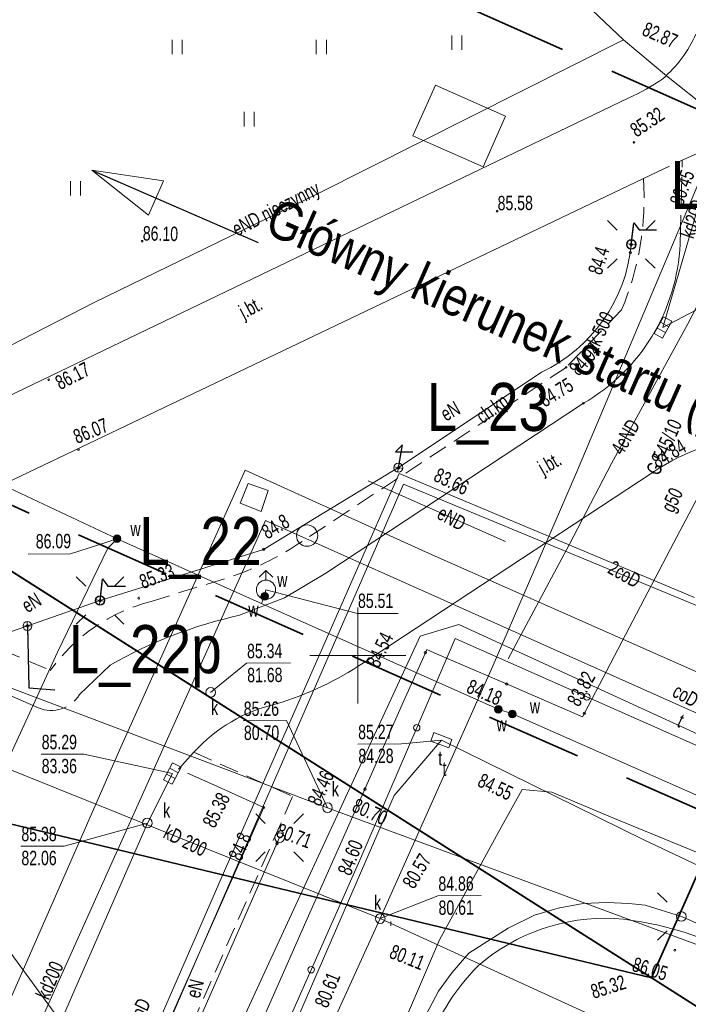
# Model space of a CAD drawing. Header units: metres. Extents: x -1013 to 1491576, y -5789570 to 1032.
# Tile 44 of 62: x 30 to 65, y -53 to -2. Entities that reach past the tile are written whole.
import ezdxf
from ezdxf.xclip import XClip

# ---------------------------------------------------------------- set-up
doc = ezdxf.new("R2010")
doc.units = ezdxf.units.M
doc.header["$MEASUREMENT"] = 0
doc.header["$XCLIPFRAME"] = 0
for name, pattern in [('2_KTCR02', [1.5, 1, -0.5]), ('2_KTJZ01', [2, 1.5, -0.5]), ('Przerywana długa', [7.8, 5, -2.8])]:
    doc.linetypes.add(name, pattern=pattern)
doc.layers.add('700-L Mapa 1_1000 dwg', color=7, linetype='Continuous')
doc.layers.add('724-L Tabliczki_ znaki', color=7, linetype='Continuous')
for name, color, linetype, lineweight in [('703-L Płaszczyzny podejścia 2D3', 152, 'Continuous', 30), ('703-L Płaszczyzny podejścia 2D38', 171, 'Continuous', 35), ('704-L Płaszczyzny podejścia 3D38', 171, 'Continuous', 35), ('708-L Opisy_ numeracja obiektów85', 1, 'Continuous', 25), ('715-L Wymiary opisy dla 1_100085', 1, 'Continuous', 25), ('722-L Obiekty_Latarnie_ słupy_ anteny1', 7, 'Continuous', 13), ('ex_02_DXF_MZ_5_Dzialki7', 9, 'Continuous', 18), ('ex_02_DXF_MZ_5_K1_BDOT_T_117', 9, 'Continuous', 18), ('ex_02_DXF_MZ_5_KTCR_E_T_17', 9, 'Continuous', 18), ('ex_02_DXF_MZ_5_KTCR_L_17', 9, 'Continuous', 18), ('ex_02_DXF_MZ_5_KTJZ_E_T_07', 9, 'Continuous', 18), ('ex_02_DXF_MZ_5_KTJZ_L_07', 9, 'Continuous', 18), ('ex_02_DXF_MZ_5_KTKR_D_L_07', 9, 'Continuous', 18), ('ex_02_DXF_MZ_5_KTKR_L_07', 9, 'Continuous', 18), ('ex_02_DXF_MZ_5_KTOK_L_47', 9, 'Continuous', 18), ('ex_02_DXF_MZ_5_Podzial_sekcyjny_krzyze7', 9, 'Continuous', 18), ('ex_02_DXF_MZ_5_RTPW_T_17', 9, 'Continuous', 18), ('ex_02_DXF_MZ_5_SUOG_L_052', 9, 'Continuous', 18), ('ex_02_DXF_MZ_5_SUPC_D_L_1200', 9, 'Continuous', 18), ('ex_02_DXF_MZ_5_SUPC_E_T_1200', 9, 'Continuous', 18), ('ex_02_DXF_MZ_5_SUPE_D_L_31', 9, 'Continuous', 18), ('ex_02_DXF_MZ_5_SUPE_E_T_31', 9, 'Continuous', 18), ('ex_02_DXF_MZ_5_SUPE_L_31', 9, 'Continuous', 18), ('ex_02_DXF_MZ_5_SUPG_E_T_27', 9, 'Continuous', 18), ('ex_02_DXF_MZ_5_SUPG_L_252', 9, 'Continuous', 18), ('ex_02_DXF_MZ_5_SUPK_D_L_434', 9, 'Continuous', 18), ('ex_02_DXF_MZ_5_SUPK_E_T_034', 9, 'Continuous', 18), ('ex_02_DXF_MZ_5_SUPK_E_T_434', 9, 'Continuous', 18), ('ex_02_DXF_MZ_5_SUPK_L_034', 9, 'Continuous', 18), ('ex_02_DXF_MZ_5_SUPP_E_T_352', 9, 'Continuous', 18), ('ex_02_DXF_MZ_5_SUPT_D_L_030', 9, 'Continuous', 18), ('ex_02_DXF_MZ_5_SUPT_E_T_030', 9, 'Continuous', 18), ('ex_02_DXF_MZ_5_SUPT_L_030', 9, 'Continuous', 18), ('ex_02_DXF_MZ_5_SUPW_D_L_05', 9, 'Continuous', 18), ('ex_02_DXF_MZ_5_SUPW_L_05', 9, 'Continuous', 18), ('ex_02_DXF_MZ_5_SUSM_D_T_07', 9, 'Continuous', 18), ('ex_02_DXF_MZ_5_SUSM_D_T_37', 9, 'Continuous', 18), ('ex_02_DXF_MZ_5_SUSM_T_07', 9, 'Continuous', 18), ('ex_02_DXF_MZ_5_SUSM_T_37', 9, 'Continuous', 18), ('ex_02_DXF_MZ_5_SUTC_T_0200', 9, 'Continuous', 18), ('ex_02_DXF_MZ_5_SUTE_T_01', 9, 'Continuous', 18), ('ex_02_DXF_MZ_5_SUTG_T_052', 9, 'Continuous', 18), ('ex_02_DXF_MZ_5_SUTK_T_034', 9, 'Continuous', 18), ('ex_02_DXF_MZ_5_SUTT_T_030', 9, 'Continuous', 18), ('ex_02_DXF_MZ_5_SUTW_T_05', 9, 'Continuous', 18), ('ex_02_DXF_MZ_5_SUUC_D_L_47', 9, 'Continuous', 18), ('ex_02_DXF_MZ_5_SUUK_D_T_234', 9, 'Continuous', 18), ('ex_02_DXF_MZ_5_SUUK_E_T_934', 9, 'Continuous', 18), ('ex_02_DXF_MZ_5_SUUK_T_07', 9, 'Continuous', 18), ('ex_02_DXF_MZ_5_SUUK_T_234', 9, 'Continuous', 18), ('ex_02_DXF_MZ_5_SUUT_D_T_130', 9, 'Continuous', 18), ('ex_02_DXF_MZ_5_SUUT_E_T_930', 9, 'Continuous', 18), ('ex_02_DXF_MZ_5_SUUW_D_T_77', 9, 'Continuous', 18), ('ex_02_DXF_MZ_5_SUUW_E_T_117', 9, 'Continuous', 18), ('ex_02_DXF_MZ_5_SUUW_E_T_57', 9, 'Continuous', 18), ('ex_02_DXF_MZ_5_SUUW_T_07', 9, 'Continuous', 18), ('ex_02_DXF_MZ_5_SUUW_T_77', 9, 'Continuous', 18)]:
    doc.layers.add(name, color=color, linetype=linetype, lineweight=lineweight)
doc.styles.add('STYL_AUTOMATYCZNY_1', font='arial.ttf', dxfattribs={"width": 0.7})
doc.styles.add('STYL_AUTOMATYCZNY_3', font='ARIALN.TTF')
doc.dimstyles.new('STYL_AUTOMATYCZNY__1', dxfattribs={"dimtxt": 0.18, "dimasz": 0.912, "dimexe": 0.18, "dimexo": 0.0625, "dimgap": 0, "dimtad": 0, "dimtih": 1, "dimtoh": 1, "dimdec": 4, "dimzin": 0, "dimdsep": 46, "dimcen": 0.09, "dimadec": 0, "dimazin": 0, "dimtfac": 1, "dimtdec": 4, "dimtmove": 0, "dimatfit": 3, "dimldrblk": 'ARROWHEAD_7', "dimfxl": 1, "dimtolj": 1, "dimtzin": 0, "dimarcsym": 0})
doc.dimstyles.new('STYL_AUTOMATYCZNY__2', dxfattribs={"dimtxt": 0.18, "dimasz": 3.648, "dimexe": 0.18, "dimexo": 0.0625, "dimgap": 0, "dimtad": 0, "dimtih": 1, "dimtoh": 1, "dimdec": 4, "dimzin": 0, "dimdsep": 46, "dimcen": 0.09, "dimadec": 0, "dimazin": 0, "dimtfac": 1, "dimtdec": 4, "dimtmove": 0, "dimatfit": 3, "dimldrblk": 'ARROWHEAD_4', "dimfxl": 1, "dimtolj": 1, "dimtzin": 0, "dimarcsym": 0})
picture_1 = doc.add_image_def('image1.png', size_in_pixel=(760, 548))

# ---------------------------------------------------------------- blocks, each defined once
blk = doc.blocks.new('Rysunek_1_5', base_point=(-7447251.91, -5789835.327))
at = {"layer": 'ex_02_DXF_MZ_5_Dzialki7', "color": 9, "linetype": 'Continuous', "lineweight": 18}
blk.add_line((-4.54, -3.697), (35.51, -58.297), dxfattribs=at)
at = {"layer": 'ex_02_DXF_MZ_5_K1_BDOT_T_117', "color": 9, "linetype": 'Continuous', "lineweight": 18}
for p, q in [((52.982, -3.809), (52.982, -3.059)), ((53.507, -3.809), (53.507, -3.059)), ((38.428, -4.044), (38.428, -3.294)), ((38.953, -4.044), (38.953, -3.294)), ((45.928, -4.044), (45.928, -3.294)), ((46.453, -4.044), (46.453, -3.294)), ((42.178, -7.794), (42.178, -7.044)), ((42.703, -7.794), (42.703, -7.044)), ((33.138, -11.392), (33.138, -10.642)), ((33.663, -11.392), (33.663, -10.642))]:
    blk.add_line(p, q, dxfattribs=at)
at = {"layer": 'ex_02_DXF_MZ_5_KTCR_L_17', "color": 9, "linetype": '2_KTCR02', "lineweight": 18}
for p, q in [((61.81, -17.347), (58.93, -20.337)), ((58.93, -20.337), (45.2, -29.387)), ((37.33, -32.517), (41.63, -31.187)), ((26.81, -33.847), (32.09, -36.107)), ((39.56, -40.367), (44.7, -42.667)), ((44.7, -42.667), (37.8, -58.287))]:
    blk.add_line(p, q, dxfattribs=at)
for centre, radius, start, end in [((48.098, -11.547), 14.889, 337.0713, 4.0041), ((36.622, -16.814), 15.221, 289.2104, 304.3043), ((39.68, -41.567), 9.35, 104.5583, 144.2729)]:
    blk.add_arc(centre, radius, start, end, dxfattribs=at)
at = {"layer": 'ex_02_DXF_MZ_5_KTJZ_L_07', "color": 9, "linetype": '2_KTJZ01', "lineweight": 18}
for p, q in [((64.97, -9.557), (72.89, -6.007)), ((62.95, -10.507), (64.97, -9.557)), ((64.86, -13.917), (64.97, -9.557)), ((31.47, -38.057), (30.55, -37.647)), ((38.76, -41.247), (39.56, -40.367)), ((40.6, -42.067), (38.76, -41.247))]:
    blk.add_line(p, q, dxfattribs=at)
blk.add_arc((32.13, -36.439), 1.747, 247.8195, 327.9223, dxfattribs=at)
at = {"layer": 'ex_02_DXF_MZ_5_KTKR_D_L_07', "color": 9, "linetype": 'Continuous', "lineweight": 18}
for centre, radius, start, end in [((59.641, -0.307), 6.611, 310.779, 336.0499), ((57.302, 4.351), 11.735, 294.6168, 304.5613), ((60.966, -59.094), 10.091, 87.2697, 130.7941), ((60.155, -65.064), 16.101, 58.9793, 85.3996), ((62.725, -59.734), 11.761, 135.2493, 162.3829)]:
    blk.add_arc(centre, radius, start, end, dxfattribs=at)
at = {"layer": 'ex_02_DXF_MZ_5_KTKR_L_07', "color": 9, "linetype": 'Continuous', "lineweight": 18}
for p, q in [((26.55, -23.457), (62.19, -6.317)), ((24.2, -29.027), (62.95, -10.507)), ((46.43, -31.037), (59.83, -22.207)), ((63.45, -25.797), (48.38, -35.717)), ((46.43, -31.037), (44.27, -32.327)), ((44.27, -32.327), (41.94, -33.237)), ((35.21, -35.827), (33.61, -37.367)), ((30.55, -37.647), (27.94, -36.527)), ((43.2, -43.237), (40.6, -42.067)), ((36.7, -57.897), (43.2, -43.237))]:
    blk.add_line(p, q, dxfattribs=at)
for centre, radius, start, end in [((54.784, -13.474), 10.086, 300.0216, 357.4835), ((69.653, -34.905), 11.019, 92.6138, 124.2561), ((47.109, -56.707), 24.033, 102.4203, 119.6775), ((38.969, -21.584), 16.98, 286.7065, 303.6592), ((45.655, -45.831), 8.185, 102.7366, 138.1244)]:
    blk.add_arc(centre, radius, start, end, dxfattribs=at)
at = {"layer": 'ex_02_DXF_MZ_5_KTOK_L_47', "color": 9, "linetype": 'Continuous', "lineweight": 18}
for p, q in [((51.154, -39.086), (53.15, -34.437)), ((53.15, -34.437), (60.005, -37.48)), ((60.005, -37.48), (67.2, -40.674)), ((48.194, -45.977), (51.154, -39.086)), ((45.659, -51.681), (48.194, -45.977)), ((43.125, -57.385), (45.659, -51.681))]:
    blk.add_line(p, q, dxfattribs=at)
for centre in [(60.005, -37.48), (51.154, -39.086), (45.659, -51.681)]:
    blk.add_circle(centre, 0.17, dxfattribs=at)
at = {"layer": 'ex_02_DXF_MZ_5_Podzial_sekcyjny_krzyze7', "color": 9, "linetype": 'Continuous', "lineweight": 18}
for p, q in [((48.09, -37.827), (48.09, -32.827)), ((45.59, -35.327), (50.59, -35.327))]:
    blk.add_line(p, q, dxfattribs=at)
at = {"layer": 'ex_02_DXF_MZ_5_RTPW_T_17', "color": 9, "linetype": 'Continuous', "lineweight": 18}
for centre in [(62.46, -8.627), (55.337, -12.204), (36.866, -13.774), (58.93, -20.337), (32.007, -20.979), (59.83, -22.207), (33.552, -24.618), (63.45, -25.797), (36.69, -32.345), (43.2, -43.237), (64.587, -50.669)]:
    blk.add_circle(centre, 0.045, dxfattribs=at)
at = {"layer": 'ex_02_DXF_MZ_5_SUOG_L_052', "color": 9, "linetype": 'Continuous', "lineweight": 18}
for p, q in [((64.54, -29.447), (59.88, -38.337)), ((51.61, -35.187), (50.39, -37.887)), ((55.83, -36.807), (52.06, -35.187)), ((48.46, -42.287), (45.39, -49.197))]:
    blk.add_line(p, q, dxfattribs=at)
at = {"layer": 'ex_02_DXF_MZ_5_SUPC_D_L_1200', "color": 9, "linetype": 'Continuous', "lineweight": 18}
for p, q in [((42.23, -25.687), (35.761, -40.105)), ((41.146, -46.542), (50.239, -25.859)), ((51.952, -30.095), (42.23, -25.687)), ((50.239, -25.859), (65.608, -32.315)), ((50.468, -26.421), (48.306, -31.394)), ((65.808, -32.764), (50.468, -26.421)), ((26.834, -64.94), (43.286, -28.306)), ((43.286, -28.306), (70.77, -40.596)), ((69.705, -37.936), (51.952, -30.095)), ((48.306, -31.394), (42.346, -45.041)), ((35.761, -40.105), (27.476, -58.929)), ((42.346, -45.041), (31.73, -69.481)), ((31.415, -68.835), (41.146, -46.542))]:
    blk.add_line(p, q, dxfattribs=at)
at = {"layer": 'ex_02_DXF_MZ_5_SUPE_D_L_31', "color": 9, "linetype": 'Continuous', "lineweight": 18}
for p, q in [((61.915, -3.297), (58.864, -0.398)), ((61.915, -3.297), (45.99, -11.3)), ((64.158, -5.171), (61.915, -3.297)), ((67.246, -7.62), (64.158, -5.171)), ((45.99, -11.3), (34.379, -16.962)), ((68.416, -11.952), (65.269, -18.065)), ((34.379, -16.962), (27.463, -20.491)), ((65.269, -18.065), (61.29, -25.333)), ((61.29, -25.333), (59.109, -29.539)), ((48.635, -26.232), (55.778, -29.402)), ((59.109, -29.539), (55.921, -35.502)), ((55.602, -44.175), (56.649, -42.308)), ((56.649, -42.308), (58.19, -42.437)), ((58.19, -42.437), (61.359, -43.785)), ((61.359, -43.785), (65.722, -45.564)), ((54.111, -46.906), (55.602, -44.175)), ((52.333, -50.119), (54.111, -46.906)), ((58.522, -48.475), (57.285, -48.844)), ((59.811, -48.236), (58.522, -48.475)), ((61.05, -48.187), (59.811, -48.236)), ((62.201, -48.239), (61.05, -48.187)), ((63.051, -48.323), (62.201, -48.239)), ((64.926, -48.91), (63.051, -48.323)), ((57.285, -48.844), (55.909, -49.513)), ((68.718, -50.603), (64.926, -48.91)), ((55.909, -49.513), (53.868, -50.818)), ((50.267, -54.944), (52.333, -50.119)), ((53.868, -50.818), (52.985, -51.844)), ((52.985, -51.844), (52.292, -52.799)), ((52.292, -52.799), (51.473, -54.335))]:
    blk.add_line(p, q, dxfattribs=at)
at = {"layer": 'ex_02_DXF_MZ_5_SUPE_L_31', "color": 9, "linetype": 'Continuous', "lineweight": 18}
for p, q in [((57.65, -20.587), (50.34, -25.457)), ((50.34, -25.457), (43.19, -29.807)), ((43.19, -29.807), (34.68, -32.467)), ((34.68, -32.467), (24.58, -36.007)), ((38.07, -58.277), (44.02, -44.807))]:
    blk.add_line(p, q, dxfattribs=at)
blk.add_arc((54.129, -13.15), 8.229, 295.3339, 354.5088, dxfattribs=at)
at = {"layer": 'ex_02_DXF_MZ_5_SUPG_L_252', "color": 9, "linetype": 'Continuous', "lineweight": 18}
for p, q in [((64.54, -29.447), (68.13, -22.607)), ((59.88, -38.337), (64.54, -29.447)), ((50.39, -37.887), (51.61, -35.187)), ((51.61, -35.187), (51.69, -35.017)), ((51.69, -35.017), (52.06, -35.187)), ((52.06, -35.187), (55.83, -36.807)), ((55.83, -36.807), (59.78, -38.527)), ((48.46, -42.287), (50.39, -37.887)), ((59.78, -38.527), (59.88, -38.337)), ((45.39, -49.197), (48.46, -42.287)), ((29.65, -84.627), (45.39, -49.197))]:
    blk.add_line(p, q, dxfattribs=at)
at = {"layer": 'ex_02_DXF_MZ_5_SUPK_D_L_434', "color": 9, "linetype": 'Continuous', "lineweight": 18}
for p, q in [((59.473, -25.806), (66.947, -8.052)), ((55.084, -35.958), (59.473, -25.806)), ((10.37, -29.587), (46.514, -43.249)), ((49.255, -49.02), (55.084, -35.958)), ((20.07, -37.284), (49.255, -49.02)), ((46.514, -43.249), (69.125, -51.631)), ((49.255, -49.02), (42.371, -64.13)), ((49.255, -49.02), (67.786, -57.481)), ((49.806, -49.166), (49.808, -49.406))]:
    blk.add_line(p, q, dxfattribs=at)
at = {"layer": 'ex_02_DXF_MZ_5_SUPK_L_034', "color": 9, "linetype": 'Continuous', "lineweight": 18}
for p, q in [((63.97, -18.257), (66.96, -7.987)), ((37.14, -44.047), (38.44, -41.467)), ((24.48, -73.097), (37.14, -44.047))]:
    blk.add_line(p, q, dxfattribs=at)
at = {"layer": 'ex_02_DXF_MZ_5_SUPT_D_L_030', "color": 9, "linetype": 'Continuous', "lineweight": 18}
for p, q in [((49.99, -42.614), (52.44, -39.737)), ((52.44, -39.737), (62.968, -44.923)), ((43.347, -57.913), (49.99, -42.614)), ((62.968, -44.923), (66.138, -46.421))]:
    blk.add_line(p, q, dxfattribs=at)
at = {"layer": 'ex_02_DXF_MZ_5_SUPT_L_030', "color": 9, "linetype": 'Continuous', "lineweight": 18}
for p, q in [((53.34, -33.717), (51.34, -34.327)), ((53.34, -33.717), (73.54, -42.987)), ((51.34, -34.327), (43.35, -51.557)), ((43.35, -51.557), (34.53, -70.707))]:
    blk.add_line(p, q, dxfattribs=at)
at = {"layer": 'ex_02_DXF_MZ_5_SUPW_D_L_05', "color": 9, "linetype": 'Continuous', "lineweight": 18}
for p, q in [((35.565, -29.255), (15.788, -19.973)), ((35.079, -29.748), (35.565, -29.255)), ((43.461, -32.799), (35.565, -29.255)), ((32.456, -35.157), (35.079, -29.748)), ((55.399, -38.126), (43.461, -32.799)), ((19.73, -62.879), (32.456, -35.157)), ((56.131, -38.371), (55.399, -38.126)), ((92.627, -54.456), (56.131, -38.371))]:
    blk.add_line(p, q, dxfattribs=at)
at = {"layer": 'ex_02_DXF_MZ_5_SUPW_L_05', "color": 9, "linetype": 'Continuous', "lineweight": 18}
for p, q in [((43.24, -32.247), (43.071, -32.624)), ((43.31, -31.907), (43.24, -32.247))]:
    blk.add_line(p, q, dxfattribs=at)
at = {"layer": 'ex_02_DXF_MZ_5_SUSM_D_T_07', "color": 9, "linetype": 'Continuous', "lineweight": 18}
for p, q in [((64.183, -48.167), (63.688, -47.672)), ((64.183, -49.652), (63.688, -50.147))]:
    blk.add_line(p, q, dxfattribs=at)
at = {"layer": 'ex_02_DXF_MZ_5_SUSM_D_T_37', "color": 9, "linetype": 'Continuous', "lineweight": 18}
blk.add_circle((64.926, -48.91), 0.25, dxfattribs=at)
at = {"layer": 'ex_02_DXF_MZ_5_SUSM_T_07', "color": 9, "linetype": 'Continuous', "lineweight": 18}
for p, q in [((61.578, -13.195), (61.083, -12.7)), ((63.063, -13.195), (63.558, -12.7)), ((61.578, -14.68), (61.083, -15.175)), ((63.063, -14.68), (63.558, -15.175)), ((33.938, -31.725), (33.443, -31.23)), ((35.423, -31.725), (35.918, -31.23)), ((33.938, -33.21), (33.443, -33.705)), ((35.423, -33.21), (35.918, -33.705)), ((43.278, -44.065), (42.783, -43.57)), ((44.763, -44.065), (45.258, -43.57)), ((43.278, -45.55), (42.783, -46.045)), ((44.763, -45.55), (45.258, -46.045))]:
    blk.add_line(p, q, dxfattribs=at)
at = {"layer": 'ex_02_DXF_MZ_5_SUSM_T_37', "color": 9, "linetype": 'Continuous', "lineweight": 18}
for centre in [(62.32, -13.937), (34.68, -32.467), (44.02, -44.807)]:
    blk.add_circle(centre, 0.25, dxfattribs=at)
at = {"layer": 'ex_02_DXF_MZ_5_SUTE_T_01', "color": 9, "linetype": 'Continuous', "lineweight": 18}
for centre in [(62.266, -14.374), (43.19, -29.807), (43.886, -45.112)]:
    blk.add_circle(centre, 0.0625, dxfattribs=at)
at = {"layer": 'ex_02_DXF_MZ_5_SUTG_T_052', "color": 9, "linetype": 'Continuous', "lineweight": 18}
for centre in [(51.61, -35.187), (55.83, -36.807), (59.88, -38.337), (48.46, -42.287)]:
    blk.add_circle(centre, 0.0625, dxfattribs=at)
at = {"layer": 'ex_02_DXF_MZ_5_SUTK_T_034', "color": 9, "linetype": 'Continuous', "lineweight": 18}
for p, q in [((63.97, -18.257), (66.037, -17.177)), ((40.432, -37.251), (42.301, -35.724)), ((42.301, -35.724), (44.581, -35.708)), ((42.13, -38.729), (44.382, -38.713)), ((46.514, -43.249), (44.382, -38.713)), ((31.611, -40.458), (33.837, -40.458)), ((38.44, -41.467), (33.837, -40.458)), ((37.14, -44.047), (32.809, -45.243)), ((30.556, -45.243), (32.809, -45.243)), ((49.255, -49.02), (52.257, -47.829)), ((52.257, -47.829), (54.51, -47.813))]:
    blk.add_line(p, q, dxfattribs=at)
at = {"layer": 'ex_02_DXF_MZ_5_SUTT_T_030', "color": 9, "linetype": 'Continuous', "lineweight": 18}
for p in [(48.083, -39.936), (52.44, -39.737)]:
    blk.add_line(p, (50.363, -39.92), dxfattribs=at)
at = {"layer": 'ex_02_DXF_MZ_5_SUTW_T_05', "color": 9, "linetype": 'Continuous', "lineweight": 18}
for p, q in [((35.565, -29.255), (33.141, -30.047)), ((30.942, -30.062), (33.141, -30.047)), ((43.31, -31.907), (48.069, -33.148)), ((48.069, -33.148), (50.186, -33.148))]:
    blk.add_line(p, q, dxfattribs=at)
at = {"layer": 'ex_02_DXF_MZ_5_SUUC_D_L_47', "color": 9, "linetype": 'Continuous', "lineweight": 18}
for p, q in [((41.961, -27.399), (42.378, -26.377)), ((42.378, -26.377), (43.421, -26.752)), ((43.421, -26.752), (43.068, -27.836)), ((43.068, -27.836), (41.961, -27.399))]:
    blk.add_line(p, q, dxfattribs=at)
blk.add_circle((45.453, -29.093), 0.555, dxfattribs=at)
at = {"layer": 'ex_02_DXF_MZ_5_SUUK_D_T_234', "color": 9, "linetype": 'Continuous', "lineweight": 18}
for centre in [(40.432, -37.251), (46.514, -43.249), (49.255, -49.02)]:
    blk.add_circle(centre, 0.25, dxfattribs=at)
at = {"layer": 'ex_02_DXF_MZ_5_SUUK_T_07', "color": 9, "linetype": 'Continuous', "lineweight": 18}
for p, q in [((63.512, -18.577), (63.989, -17.698)), ((63.989, -17.698), (64.429, -17.937)), ((63.667, -18.291), (64.106, -18.53)), ((63.834, -17.984), (64.273, -18.223)), ((64.429, -17.937), (63.951, -18.816)), ((63.951, -18.816), (63.512, -18.577)), ((37.986, -41.793), (38.452, -40.908)), ((38.452, -40.908), (38.894, -41.141)), ((38.743, -41.429), (38.301, -41.196)), ((38.894, -41.141), (38.429, -42.026)), ((38.429, -42.026), (37.986, -41.793)), ((38.58, -41.738), (38.138, -41.506))]:
    blk.add_line(p, q, dxfattribs=at)
at = {"layer": 'ex_02_DXF_MZ_5_SUUK_T_234', "color": 9, "linetype": 'Continuous', "lineweight": 18}
blk.add_circle((37.14, -44.047), 0.25, dxfattribs=at)
at = {"layer": 'ex_02_DXF_MZ_5_SUUT_D_T_130', "color": 9, "linetype": 'Continuous', "lineweight": 18}
for p, q in [((52.054, -39.343), (51.89, -39.78)), ((52.99, -39.694), (52.054, -39.343)), ((51.89, -39.78), (52.826, -40.131)), ((52.826, -40.131), (52.99, -39.694))]:
    blk.add_line(p, q, dxfattribs=at)
at = {"layer": 'ex_02_DXF_MZ_5_SUUW_D_T_77', "color": 9, "linetype": 'Continuous', "lineweight": 18}
for centre, radius in [((35.565, -29.255), 0.2), ((35.565, -29.255), 0.175), ((35.565, -29.255), 0.15), ((35.565, -29.255), 0.125), ((35.565, -29.255), 0.1), ((35.565, -29.255), 0.075), ((35.565, -29.255), 0.05), ((35.565, -29.255), 0.025), ((35.565, -29.255), 0.00715), ((55.399, -38.126), 0.2), ((55.399, -38.126), 0.175), ((55.399, -38.126), 0.15), ((55.399, -38.126), 0.125), ((55.399, -38.126), 0.1), ((55.399, -38.126), 0.075), ((55.399, -38.126), 0.05), ((55.399, -38.126), 0.025), ((55.399, -38.126), 0.00715), ((56.131, -38.371), 0.2), ((56.131, -38.371), 0.175), ((56.131, -38.371), 0.15), ((56.131, -38.371), 0.125), ((56.131, -38.371), 0.1), ((56.131, -38.371), 0.075), ((56.131, -38.371), 0.05), ((56.131, -38.371), 0.025), ((56.131, -38.371), 0.00715)]:
    blk.add_circle(centre, radius, dxfattribs=at)
at = {"layer": 'ex_02_DXF_MZ_5_SUUW_T_07', "color": 9, "linetype": 'Continuous', "lineweight": 18}
for p, q in [((43.31, -30.907), (42.957, -31.261)), ((43.31, -30.907), (43.664, -31.261)), ((43.31, -31.407), (43.31, -30.907))]:
    blk.add_line(p, q, dxfattribs=at)
blk.add_circle((43.31, -31.907), 0.5, dxfattribs=at)
at = {"layer": 'ex_02_DXF_MZ_5_SUUW_T_77', "color": 9, "linetype": 'Continuous', "lineweight": 18}
for radius in [0.2, 0.175, 0.15, 0.125, 0.1, 0.075, 0.05, 0.025, 0.00715]:
    blk.add_circle((43.24, -32.247), radius, dxfattribs=at)
at = {"layer": 'ex_02_DXF_MZ_5_KTCR_E_T_17', "color": 9, "linetype": 'Continuous', "lineweight": 18, "insert": (54.433, -23.077), "char_height": 0.75, "attachment_point": 4, "rotation": 35.0737, "style": 'STYL_AUTOMATYCZNY_1'}
blk.add_mtext('\\A1;{\\pql;\\fArial|b0|i0|c238|p0;\\W0.700000;ch.kp.}', dxfattribs=at)
at = {"layer": 'ex_02_DXF_MZ_5_KTJZ_E_T_07', "color": 9, "linetype": 'Continuous', "lineweight": 18, "char_height": 0.75, "attachment_point": 4, "style": 'STYL_AUTOMATYCZNY_1'}
for insert, rotation in [((42.042, -17.603), 27.8973), ((57.61, -25.719), 29.7449)]:
    blk.add_mtext('\\A1;{\\pql;\\fArial|b0|i0|c238|p0;\\W0.700000;j.bt.}', dxfattribs=dict(at, insert=insert, rotation=rotation))
at = {"layer": 'ex_02_DXF_MZ_5_RTPW_T_17', "color": 9, "linetype": 'Continuous', "lineweight": 18, "char_height": 0.75, "style": 'STYL_AUTOMATYCZNY_1'}
for s, insert, attachment_point, rotation in [('\\A1;{\\pql;\\fArial|b0|i0|c238|p0;\\W0.700000;85.32}', (62.596, -8.395), 7, 33.6187), ('\\A1;{\\pql;\\fArial|b0|i0|c238|p0;\\W0.700000;85.58}', (55.367, -12.173), 7, 0.4031), ('\\A1;{\\pql;\\fArial|b0|i0|c238|p0;\\W0.700000;86.10}', (36.897, -13.744), 7, 358.953), ('\\A1;{\\pql;\\fArial|b0|i0|c238|p0;\\W0.700000;84.94}', (59.023, -20.318), 1, 47.4896), ('\\A1;{\\pql;\\fArial|b0|i0|c238|p0;\\W0.700000;86.17}', (32.262, -20.858), 1, 27.081), ('\\A1;{\\pql;\\fArial|b0|i0|c238|p0;\\W0.700000;84.75}', (57.426, -21.79), 1, 31.3287), ('\\A1;{\\pql;\\fArial|b0|i0|c238|p0;\\W0.700000;86.07}', (33.486, -24.338), 7, 21.9633), ('\\A1;{\\pql;\\fArial|b0|i0|c238|p0;\\W0.700000;84.84}', (63.68, -25.618), 7, 30.5792), ('\\A1;{\\pql;\\fArial|b0|i0|c238|p0;\\W0.700000;85.33}', (36.912, -31.887), 7, 20.5632), ('\\A1;{\\pql;\\fArial|b0|i0|c238|p0;\\W0.700000;85.38}', (40.647, -44.363), 7, 62.9873), ('\\A1;{\\pql;\\fArial|b0|i0|c238|p0;\\W0.700000;86.05}', (62.529, -51.01), 1, 342.9556), ('\\A1;{\\pql;\\fArial|b0|i0|c238|p0;\\W0.700000;85.32}', (60.364, -53.215), 7, 17.6847)]:
    blk.add_mtext(s, dxfattribs=dict(at, insert=insert, attachment_point=attachment_point, rotation=rotation))
at = {"layer": 'ex_02_DXF_MZ_5_SUPC_E_T_1200', "color": 9, "linetype": 'Continuous', "lineweight": 18, "char_height": 0.75, "attachment_point": 4, "style": 'STYL_AUTOMATYCZNY_1'}
for s, insert, rotation in [('\\A1;{\\pql;\\fArial|b0|i0|c238|p0;\\W0.700000;2coD}', (61.215, -30.678), 330.6578), ('\\A1;{\\pql;\\fArial|b0|i0|c238|p0;\\W0.700000;coD}', (64.575, -37.1), 331.3481), ('\\A1;{\\pql;\\fArial|b0|i0|c238|p0;\\W0.700000;2coD}', (36.27, -54.792), 64.2892)]:
    blk.add_mtext(s, dxfattribs=dict(at, insert=insert, rotation=rotation))
at = {"layer": 'ex_02_DXF_MZ_5_SUPE_E_T_31', "color": 9, "linetype": 'Continuous', "lineweight": 18, "char_height": 0.75, "style": 'STYL_AUTOMATYCZNY_1'}
for s, insert, attachment_point, rotation in [('\\A1;{\\pql;\\fArial|b0|i0|c238|p0;\\W0.700000;eND nieczynny}', (41.686, -13.296), 4, 26.9733), ('\\A1;{\\pql;\\fArial|b0|i0|c238|p0;\\W0.700000;eN}', (52.681, -23.174), 7, 29.2488), ('\\A1;{\\pql;\\fArial|b0|i0|c238|p0;\\W0.700000;4eND}', (61.547, -24.765), 4, 59.8732), ('\\A1;{\\pql;\\fArial|b0|i0|c238|p0;\\W0.700000;eND}', (52.328, -27.846), 4, 331.7927), ('\\A1;{\\pql;\\fArial|b0|i0|c238|p0;\\W0.700000;eN}', (30.905, -33.146), 7, 31.3287), ('\\A1;{\\pql;\\fArial|b0|i0|c238|p0;\\W0.700000;eN}', (39.868, -53.213), 7, 75.3791)]:
    blk.add_mtext(s, dxfattribs=dict(at, insert=insert, attachment_point=attachment_point, rotation=rotation))
at = {"layer": 'ex_02_DXF_MZ_5_SUPG_E_T_27', "color": 9, "linetype": 'Continuous', "lineweight": 18, "insert": (64.713, -28.047), "char_height": 0.75, "attachment_point": 7, "rotation": 64.4959, "style": 'STYL_AUTOMATYCZNY_1'}
blk.add_mtext('\\A1;{\\pql;\\fArial|b0|i0|c238|p0;\\W0.700000;g50}', dxfattribs=at)
at = {"layer": 'ex_02_DXF_MZ_5_SUPK_E_T_034', "color": 9, "linetype": 'Continuous', "lineweight": 18, "char_height": 0.75, "style": 'STYL_AUTOMATYCZNY_1'}
for insert, attachment_point, rotation in [((64.841, -13.438), 1, 70.7693), ((32.014, -53.3), 7, 66.4768)]:
    blk.add_mtext('\\A1;{\\pql;\\fArial|b0|i0|c238|p0;\\W0.700000;kd200}', dxfattribs=dict(at, insert=insert, attachment_point=attachment_point, rotation=rotation))
at = {"layer": 'ex_02_DXF_MZ_5_SUPK_E_T_434', "color": 9, "linetype": 'Continuous', "lineweight": 18, "char_height": 0.75, "attachment_point": 4, "style": 'STYL_AUTOMATYCZNY_1'}
for s, insert, rotation in [('\\A1;{\\pql;\\fArial|b0|i0|c238|p0;\\W0.700000;k 500}', (60.341, -19.137), 64.6931), ('\\A1;{\\pql;\\fArial|b0|i0|c238|p0;\\W0.700000;kD 200}', (38.073, -44.457), 333.8327)]:
    blk.add_mtext(s, dxfattribs=dict(at, insert=insert, rotation=rotation))
at = {"layer": 'ex_02_DXF_MZ_5_SUPP_E_T_352', "color": 9, "linetype": 'Continuous', "lineweight": 18, "insert": (63.413, -25.861), "char_height": 0.75, "attachment_point": 4, "rotation": 65.8978, "style": 'STYL_AUTOMATYCZNY_1'}
blk.add_mtext('\\A1;{\\pql;\\fArial|b0|i0|c238|p0;\\W0.700000;G 545/10}', dxfattribs=at)
at = {"layer": 'ex_02_DXF_MZ_5_SUPT_E_T_030', "color": 9, "linetype": 'Continuous', "lineweight": 18, "insert": (64.643, -39.017), "char_height": 0.75, "attachment_point": 7, "rotation": 335.0714, "style": 'STYL_AUTOMATYCZNY_1'}
blk.add_mtext('\\A1;{\\pql;\\fArial|b0|i0|c238|p0;\\W0.700000;t}', dxfattribs=at)
at = {"layer": 'ex_02_DXF_MZ_5_SUTC_T_0200', "color": 9, "linetype": 'Continuous', "lineweight": 18, "insert": (51.972, -26.217), "char_height": 0.75, "attachment_point": 7, "rotation": 334.2888, "style": 'STYL_AUTOMATYCZNY_1'}
blk.add_mtext('\\A1;{\\pql;\\fArial|b0|i0|c238|p0;\\W0.700000;83.66}', dxfattribs=at)
at = {"layer": 'ex_02_DXF_MZ_5_SUTE_T_01', "color": 9, "linetype": 'Continuous', "lineweight": 18, "char_height": 0.75, "attachment_point": 7, "style": 'STYL_AUTOMATYCZNY_1'}
for s, insert, rotation in [('\\A1;{\\pql;\\fArial|b0|i0|c238|p0;\\W0.700000;84.4}', (60.775, -15.574), 72.4744), ('\\A1;{\\pql;\\fArial|b0|i0|c238|p0;\\W0.700000;84.8}', (43.385, -29.309), 30.4656), ('\\A1;{\\pql;\\fArial|b0|i0|c238|p0;\\W0.700000;84.8}', (42.026, -46.072), 66.5713)]:
    blk.add_mtext(s, dxfattribs=dict(at, insert=insert, rotation=rotation))
at = {"layer": 'ex_02_DXF_MZ_5_SUTG_T_052', "color": 9, "linetype": 'Continuous', "lineweight": 18, "char_height": 0.75, "attachment_point": 7, "style": 'STYL_AUTOMATYCZNY_1'}
for s, insert, rotation in [('\\A1;{\\pql;\\fArial|b0|i0|c238|p0;\\W0.700000;84.54}', (49.187, -36.026), 64.2925), ('\\A1;{\\pql;\\fArial|b0|i0|c238|p0;\\W0.700000;83.82}', (59.605, -38.047), 61.1276), ('\\A1;{\\pql;\\fArial|b0|i0|c238|p0;\\W0.700000;84.18}', (53.686, -37.239), 336.8383), ('\\A1;{\\pql;\\fArial|b0|i0|c238|p0;\\W0.700000;84.46}', (46.139, -43.227), 66.0404)]:
    blk.add_mtext(s, dxfattribs=dict(at, insert=insert, rotation=rotation))
at = {"layer": 'ex_02_DXF_MZ_5_SUTK_T_034', "color": 9, "linetype": 'Continuous', "lineweight": 18, "char_height": 0.75, "style": 'STYL_AUTOMATYCZNY_1'}
for s, insert, attachment_point, rotation in [('\\A1;{\\pql;\\fArial|b0|i0|c238|p0;\\W0.700000;80.45}', (64.651, -11.845), 4, 69.8431), ('\\A1;{\\pql;\\fArial|b0|i0|c238|p0;\\W0.700000;85.34}', (42.323, -34.724), 1, 0.405), ('\\A1;{\\pql;\\fArial|b0|i0|c238|p0;\\W0.700000;81.68}', (42.332, -35.974), 1, 0.405), ('\\A1;{\\pql;\\fArial|b0|i0|c238|p0;\\W0.700000;85.26}', (42.153, -37.729), 1, 0.4031), ('\\A1;{\\pql;\\fArial|b0|i0|c238|p0;\\W0.700000;80.70}', (42.161, -38.979), 1, 0.4031), ('\\A1;{\\pql;\\fArial|b0|i0|c238|p0;\\W0.700000;80.70}', (47.891, -43.076), 4, 335.4399), ('\\A1;{\\pql;\\fArial|b0|i0|c238|p0;\\W0.700000;80.71}', (44.053, -44.042), 1, 339.6769), ('\\A1;{\\pql;\\fArial|b0|i0|c238|p0;\\W0.700000;80.57}', (50.696, -47.336), 4, 59.4432), ('\\A1;{\\pql;\\fArial|b0|i0|c238|p0;\\W0.700000;84.86}', (52.28, -46.829), 1, 0.4031), ('\\A1;{\\pql;\\fArial|b0|i0|c238|p0;\\W0.700000;80.61}', (52.289, -48.079), 1, 0.4031), ('\\A1;{\\pql;\\fArial|b0|i0|c238|p0;\\W0.700000;80.11}', (49.81, -50.694), 4, 338.2328), ('\\A1;{\\pql;\\fArial|b0|i0|c238|p0;\\W0.700000;80.61}', (46.165, -53.579), 4, 67.7831)]:
    blk.add_mtext(s, dxfattribs=dict(at, insert=insert, attachment_point=attachment_point, rotation=rotation))
at = {"layer": 'ex_02_DXF_MZ_5_SUTK_T_034', "color": 9, "linetype": 'Continuous', "lineweight": 18, "char_height": 0.75, "attachment_point": 1, "style": 'STYL_AUTOMATYCZNY_1'}
for s, insert in [('\\A1;{\\pql;\\fArial|b0|i0|c238|p0;\\W0.700000;85.29}', (31.641, -39.458)), ('\\A1;{\\pql;\\fArial|b0|i0|c238|p0;\\W0.700000;83.36}', (31.641, -40.708)), ('\\A1;{\\pql;\\fArial|b0|i0|c238|p0;\\W0.700000;85.38}', (30.586, -44.243)), ('\\A1;{\\pql;\\fArial|b0|i0|c238|p0;\\W0.700000;82.06}', (30.586, -45.493))]:
    blk.add_mtext(s, dxfattribs=dict(at, insert=insert))
at = {"layer": 'ex_02_DXF_MZ_5_SUTT_T_030', "color": 9, "linetype": 'Continuous', "lineweight": 18, "char_height": 0.75, "style": 'STYL_AUTOMATYCZNY_1'}
for s, insert, attachment_point, rotation in [('\\A1;{\\pql;\\fArial|b0|i0|c238|p0;\\W0.700000;85.27}', (48.106, -38.936), 1, 0.4031), ('\\A1;{\\pql;\\fArial|b0|i0|c238|p0;\\W0.700000;84.28}', (48.115, -40.186), 1, 0.4031), ('\\A1;{\\pql;\\fArial|b0|i0|c238|p0;\\W0.700000;84.55}', (54.258, -42.111), 7, 334.4327), ('\\A1;{\\pql;\\fArial|b0|i0|c238|p0;\\W0.700000;84.60}', (47.72, -46.839), 7, 68.6031)]:
    blk.add_mtext(s, dxfattribs=dict(at, insert=insert, attachment_point=attachment_point, rotation=rotation))
at = {"layer": 'ex_02_DXF_MZ_5_SUTW_T_05', "color": 9, "linetype": 'Continuous', "lineweight": 18, "char_height": 0.75, "style": 'STYL_AUTOMATYCZNY_1'}
for s, insert, attachment_point, rotation in [('\\A1;{\\pql;\\fArial|b0|i0|c238|p0;\\W0.700000;82.87}', (63.129, -2.332), 1, 336.3557), ('\\A1;{\\pql;\\fArial|b0|i0|c238|p0;\\W0.700000;86.09}', (31.334, -29.391), 4, 0.4031)]:
    blk.add_mtext(s, dxfattribs=dict(at, insert=insert, attachment_point=attachment_point, rotation=rotation))
at = {"layer": 'ex_02_DXF_MZ_5_SUTW_T_05', "color": 9, "linetype": 'Continuous', "lineweight": 18, "insert": (48.099, -32.867), "char_height": 0.75, "attachment_point": 7, "style": 'STYL_AUTOMATYCZNY_1'}
blk.add_mtext('\\A1;{\\pql;\\fArial|b0|i0|c238|p0;\\W0.700000;85.51}', dxfattribs=at)
at = {"layer": 'ex_02_DXF_MZ_5_SUUK_E_T_934', "color": 9, "linetype": 'Continuous', "lineweight": 18, "char_height": 0.75, "style": 'STYL_AUTOMATYCZNY_1'}
for insert, attachment_point in [((40.456, -38.047), 4), ((46.74, -42.655), 7), ((37.964, -43.766), 7), ((48.935, -48.557), 7)]:
    blk.add_mtext('\\A1;{\\pql;\\fArial|b0|i0|c238|p0;\\W0.700000;k}', dxfattribs=dict(at, insert=insert, attachment_point=attachment_point))
at = {"layer": 'ex_02_DXF_MZ_5_SUUT_E_T_930', "color": 9, "linetype": 'Continuous', "lineweight": 18, "char_height": 0.75, "attachment_point": 1, "style": 'STYL_AUTOMATYCZNY_1'}
for insert in [(52.275, -40.295), (52.496, -40.837)]:
    blk.add_mtext('\\A1;{\\pql;\\fArial|b0|i0|c238|p0;\\W0.700000;t}', dxfattribs=dict(at, insert=insert))
at = {"layer": 'ex_02_DXF_MZ_5_SUUW_E_T_117', "color": 9, "linetype": 'Continuous', "lineweight": 18, "insert": (43.897, -31.772), "char_height": 0.75, "attachment_point": 7, "style": 'STYL_AUTOMATYCZNY_1'}
blk.add_mtext('\\A1;{\\pql;\\fArial|b0|i0|c238|p0;\\W0.700000;w}', dxfattribs=at)
at = {"layer": 'ex_02_DXF_MZ_5_SUUW_E_T_57', "color": 9, "linetype": 'Continuous', "lineweight": 18, "char_height": 0.75, "attachment_point": 1, "style": 'STYL_AUTOMATYCZNY_1'}
for insert in [(36.258, -28.369), (42.395, -32.562), (57.044, -37.594), (55.311, -38.526)]:
    blk.add_mtext('\\A1;{\\pql;\\fArial|b0|i0|c238|p0;\\W0.700000;w}', dxfattribs=dict(at, insert=insert))
blk = doc.blocks.new('ARROWHEAD_7')
at = {"color": 0, "linetype": 'Continuous', "lineweight": 0}
for p, q in [((0, 0), (-1, 0)), ((-0.25, 0), (0.25, 0)), ((0, -0.25), (0, 0.25))]:
    blk.add_line(p, q, dxfattribs=at)
blk.add_circle((0, 0), 0.25, dxfattribs=at)
blk = doc.blocks.new('ARROWHEAD_4')
at = {"color": 0, "linetype": 'Continuous', "lineweight": 0}
blk.add_line((0, 0), (-1, 0), dxfattribs=at)
at = {"color": 0, "linetype": 'Continuous', "lineweight": 0, "flags": 128}
blk.add_lwpolyline([(-1, 0.2679), (0, 0), (-1, -0.2679)], close=True, dxfattribs=at)

msp = doc.modelspace()

# ---------------------------------------------------------------- linework, layer by layer
at = {"layer": '703-L Płaszczyzny podejścia 2D3', "color": 152, "linetype": 'Continuous', "lineweight": 30}
msp.add_circle((8.227, 10.355), 1021.659, dxfattribs=at)
at = {"layer": '703-L Płaszczyzny podejścia 2D38', "color": 171, "linetype": 'Przerywana długa', "lineweight": 35}
for p, q in [((25.649, 10.872), (381.296, -146.723)), ((12.159, -19.572), (367.806, -177.167))]:
    msp.add_line(p, q, dxfattribs=at)
at = {"layer": '703-L Płaszczyzny podejścia 2D38', "color": 171, "linetype": 'Continuous', "lineweight": 35}
msp.add_line((12.159, -19.572), (344.166, -230.515), dxfattribs=at)
at = {"layer": '704-L Płaszczyzny podejścia 3D38', "color": 171, "linetype": 'Continuous', "lineweight": 35, "flags": 128}
for points in [[(63.368, -52.108), (84.151, -5.207)], [(84.151, -5.207), (63.368, -52.108)], [(12.159, -19.572), (63.368, -52.108)], [(63.368, -52.108), (12.159, -19.572)], [(63.368, -52.108), (4.056, -37.858)], [(4.056, -37.858), (63.368, -52.108), (114.577, -84.645)], [(114.577, -84.645), (63.368, -52.108)]]:
    msp.add_lwpolyline(points, dxfattribs=at)
at = {"layer": '722-L Obiekty_Latarnie_ słupy_ anteny1', "color": 7, "linetype": 'Continuous', "lineweight": 13, "flags": 128}
for points in [[(62.32, -14.008), (62.391, -13.937), (62.32, -13.866), (62.25, -13.937)], [(50.2, -25.628), (50.271, -25.557), (50.2, -25.486), (50.13, -25.557)], [(34.68, -32.538), (34.751, -32.467), (34.68, -32.396), (34.61, -32.467)], [(30.898, -33.863), (30.969, -33.793), (30.898, -33.722), (30.828, -33.793)]]:
    msp.add_lwpolyline(points, close=True, dxfattribs=at)

# ---------------------------------------------------------------- block references
at = {"layer": '700-L Mapa 1_1000 dwg', "color": 52, "linetype": 'Continuous', "lineweight": 25}
ref = msp.add_blockref('Rysunek_1_5', (-7447251.91, -5789835.327), dxfattribs=at)
XClip(ref).set_block_clipping_path([(-454.4097296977, -337.82710067), (350.5902703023, 167.17289933)])

# ---------------------------------------------------------------- texts
at = {"layer": '708-L Opisy_ numeracja obiektów85', "color": 1, "linetype": 'Continuous', "lineweight": 25, "char_height": 2.5, "attachment_point": 7, "style": 'STYL_AUTOMATYCZNY_3'}
for s, insert in [('\\A1;{\\pql;\\fArial Narrow|b0|i0|c238|p0;\\W1.000000;L_21}', (64.356, -12.817)), ('\\A1;{\\pql;\\fArial Narrow|b0|i0|c238|p0;\\W1.000000;L_23}', (51.675, -24.365)), ('\\A1;{\\pql;\\fArial Narrow|b0|i0|c238|p0;\\W1.000000;L_22}', (36.716, -31.347)), ('\\A1;{\\pql;\\fArial Narrow|b0|i0|c238|p0;\\W1.000000;L_22p}', (33.048, -37.004))]:
    msp.add_mtext(s, dxfattribs=dict(at, insert=insert))
at = {"layer": '715-L Wymiary opisy dla 1_100085', "color": 1, "linetype": 'Continuous', "lineweight": 25, "insert": (42.905, -13.845), "char_height": 2, "attachment_point": 7, "rotation": 336.1008, "style": 'STYL_AUTOMATYCZNY_3'}
msp.add_mtext('\\A1;{\\pql;\\fArial Narrow|b0|i0|c238|p0;\\W1.000000;Główny kierunek \\fArial Narrow|b0|i0|c238|p0;\\W1.000000;startu (\\fArial Narrow|b0|i0|c238|p0;\\W1.000000;podejścia\\fArial Narrow|b0|i0|c238|p0;\\W1.000000;)\\fArial Narrow|b0|i0|c238|p0;\\W1.000000; 114,30°/294,3°}', dxfattribs=at)

# ---------------------------------------------------------------- pictures from other files: only their frames are drawn
at = {"layer": '724-L Tabliczki_ znaki', "linetype": 'Continuous', "lineweight": 0}
image = msp.add_image(picture_1, insert=(50.958, -8.285), size_in_units=(4, 2.884), rotation=-23.8992, dxfattribs=at)
image.set_boundary_path([(-0.5, -0.5), (759.5, 547.5)])

# ---------------------------------------------------------------- leaders
at = {"layer": '708-L Opisy_ numeracja obiektów85', "color": 1, "linetype": 'Continuous', "lineweight": 25, "annotation_type": 0, "has_hookline": 1, "hookline_direction": 0}
for points, text_width in [([(62.32, -13.937), (62.453, -12.817), (62.724, -13.184), (63.636, -13.184)], 5.641), ([(50.2, -25.557), (50.418, -24.365), (50.043, -24.732), (50.955, -24.732)], 6.034), ([(34.68, -32.467), (34.813, -31.347), (35.084, -31.714), (35.996, -31.714)], 6.019), ([(30.898, -33.793), (30.969, -37.004), (32.328, -37.111)], 7.645)]:
    msp.add_leader(points, dimstyle='STYL_AUTOMATYCZNY__1', dxfattribs=dict(at, text_width=text_width))
at = {"layer": '715-L Wymiary opisy dla 1_100085', "color": 1, "linetype": 'Continuous', "lineweight": 25, "annotation_type": 0, "has_hookline": 1, "hookline_direction": 0, "text_width": 51.113, "horizontal_direction": (0.91426, -0.405129, 0)}
msp.add_leader([(34.252, -10.068), (42.905, -13.845)], dimstyle='STYL_AUTOMATYCZNY__2', dxfattribs=at)

doc.saveas('drawing.dxf')
